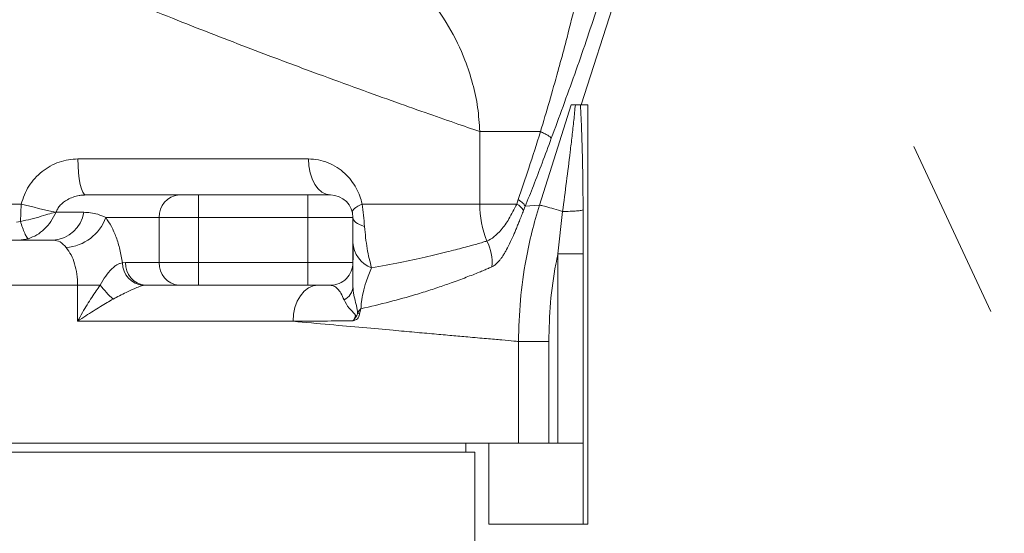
# Model space of a CAD drawing. Header units: millimetres. Extents: x 176 to 9387, y -11044 to -3322.
# Tile 69 of 256: x 3346 to 3564, y -6033 to -5919. Entities that reach past the tile are written whole.
import ezdxf

# ---------------------------------------------------------------- set-up
doc = ezdxf.new("R2010")
doc.units = ezdxf.units.MM
doc.header["$LTSCALE"] = 0.3175
doc.linetypes.add('CENTER', pattern=[50.8, 31.75, -6.35, 6.35, -6.35])
for name, color, linetype, lineweight in [('1轮廓实线层', 7, 'Continuous', 18), ('7标注层', 4, 'Continuous', 13), ('cen', 2, 'CENTER', 18), ('sub', 1, 'Continuous', 18)]:
    doc.layers.add(name, color=color, linetype=linetype, lineweight=lineweight)
doc.styles.add('标准汉字', font='gbenor.shx', dxfattribs={"bigfont": 'gbcbig.shx'})
doc.dimstyles.new('M1：15', dxfattribs={"dimscale": 15, "dimtxt": 3.5, "dimasz": 2.5, "dimexe": 2, "dimexo": 0, "dimgap": 0.5, "dimtad": 1, "dimdec": 4, "dimdsep": 46, "dimtxsty": '标准汉字', "dimcen": 5, "dimdle": 5, "dimclrd": 1, "dimclre": 1, "dimclrt": 256, "dimadec": 4, "dimazin": 2, "dimtfac": 1, "dimtdec": 4, "dimtmove": 0, "dimatfit": 3, "dimfxl": 1, "dimtolj": 1, "dimarcsym": 0})
doc.dimstyles.new('M1：18.5', dxfattribs={"dimscale": 18.5, "dimtxt": 3.5, "dimasz": 2.5, "dimexe": 2, "dimexo": 0, "dimgap": 1.5, "dimtad": 1, "dimdec": 4, "dimdsep": 46, "dimtxsty": '标准汉字', "dimcen": 5, "dimdle": 5, "dimclrd": 1, "dimclre": 1, "dimclrt": 256, "dimadec": 4, "dimazin": 2, "dimtfac": 1, "dimtdec": 4, "dimtmove": 2, "dimatfit": 3, "dimfxl": 1, "dimfrac": 2, "dimtolj": 1, "dimarcsym": 0})

# ---------------------------------------------------------------- blocks, each defined once
blk = doc.blocks.new('*D2')
at = {"layer": '7标注层', "color": 1, "lineweight": -2, "ltscale": 20, "transparency": 16777216}
for p, q in [((3286.97, -5986.44), (3286.97, -4719.59)), ((3441.97, -4913.95), (3441.97, -4719.59)), ((3333.22, -4756.59), (3395.72, -4756.59))]:
    blk.add_line(p, q, dxfattribs=at)
at = {"layer": '7标注层', "color": 1, "transparency": 16777216}
for points in [[(3333.22, -4748.88), (3333.22, -4764.3), (3286.97, -4756.59)], [(3395.72, -4764.3), (3395.72, -4748.88), (3441.97, -4756.59)]]:
    blk.add_solid(points, dxfattribs=at)
at = {"layer": 'Defpoints', "color": 0, "transparency": 16777216}
for p in [(3441.97, -4756.59), (3441.97, -4913.95), (3286.97, -5986.44)]:
    blk.add_point(p, dxfattribs=at)
at = {"layer": '7标注层', "transparency": 16777216, "insert": (3364.47, -4696.46), "char_height": 64.75, "attachment_point": 5, "style": '标准汉字'}
blk.add_mtext('\\A1;155', dxfattribs=at)
blk = doc.blocks.new('*D12')
at = {"layer": '7标注层', "color": 1, "lineweight": -2, "ltscale": 20, "transparency": 16777216}
for p, q in [((4726.49, -5727.95), (4726.49, -7291.43)), ((3286.97, -6214.54), (3286.97, -7291.43)), ((3333.22, -7254.43), (4680.24, -7254.43))]:
    blk.add_line(p, q, dxfattribs=at)
at = {"layer": '7标注层', "color": 1, "transparency": 16777216}
for points in [[(3333.22, -7246.72), (3333.22, -7262.14), (3286.97, -7254.43)], [(4680.24, -7262.14), (4680.24, -7246.72), (4726.49, -7254.43)]]:
    blk.add_solid(points, dxfattribs=at)
at = {"layer": 'Defpoints', "color": 0, "transparency": 16777216}
for p in [(4726.49, -5727.95), (3286.97, -6214.54), (4726.49, -7254.43)]:
    blk.add_point(p, dxfattribs=at)
at = {"layer": '7标注层', "transparency": 16777216, "insert": (4006.73, -7194.31), "char_height": 64.75, "attachment_point": 5, "style": '标准汉字'}
blk.add_mtext('\\A1;1439.5', dxfattribs=at)
blk = doc.blocks.new('*D16')
at = {"layer": '7标注层', "color": 1, "lineweight": -2, "ltscale": 20, "transparency": 16777216}
for p, q in [((3647.35, -5879.25), (4917.05, -5879.25)), ((4880.05, -5925.5), (4880.05, -6141.7)), ((3452.97, -6187.95), (4917.05, -6187.95))]:
    blk.add_line(p, q, dxfattribs=at)
at = {"layer": '7标注层', "color": 1, "transparency": 16777216}
for points in [[(4887.76, -5925.5), (4872.34, -5925.5), (4880.05, -5879.25)], [(4872.34, -6141.7), (4887.76, -6141.7), (4880.05, -6187.95)]]:
    blk.add_solid(points, dxfattribs=at)
at = {"layer": 'Defpoints', "color": 0, "transparency": 16777216}
for p in [(3647.35, -5879.25), (3452.97, -6187.95), (4880.05, -6187.95)]:
    blk.add_point(p, dxfattribs=at)
at = {"layer": '7标注层', "transparency": 16777216, "insert": (4819.92, -6033.6), "char_height": 64.75, "attachment_point": 5, "rotation": 90, "style": '标准汉字'}
blk.add_mtext('\\A1;308.7', dxfattribs=at)
blk = doc.blocks.new('*D17')
at = {"layer": '7标注层', "color": 1, "lineweight": -2, "ltscale": 20, "transparency": 16777216}
for p, q in [((3448.1, -5472.93), (5061.69, -5472.93)), ((5024.69, -6141.7), (5024.69, -5519.18)), ((3445.47, -6187.95), (5061.69, -6187.95))]:
    blk.add_line(p, q, dxfattribs=at)
at = {"layer": '7标注层', "color": 1, "transparency": 16777216}
for points in [[(5032.39, -5519.18), (5016.98, -5519.18), (5024.69, -5472.93)], [(5016.98, -6141.7), (5032.39, -6141.7), (5024.69, -6187.95)]]:
    blk.add_solid(points, dxfattribs=at)
at = {"layer": 'Defpoints', "color": 0, "transparency": 16777216}
for p in [(3448.1, -5472.93), (5024.69, -5472.93), (3445.47, -6187.95)]:
    blk.add_point(p, dxfattribs=at)
at = {"layer": '7标注层', "transparency": 16777216, "insert": (4964.56, -5830.44), "char_height": 64.75, "attachment_point": 5, "rotation": 90, "style": '标准汉字'}
blk.add_mtext('\\A1;715', dxfattribs=at)
blk = doc.blocks.new('*D18')
at = {"layer": '7标注层', "color": 1, "lineweight": -2, "ltscale": 20, "transparency": 16777216}
for p, q in [((2681.17, -5073.7), (5179.35, -5073.7)), ((5142.35, -5119.95), (5142.35, -6141.7)), ((3445.47, -6187.95), (5179.35, -6187.95))]:
    blk.add_line(p, q, dxfattribs=at)
at = {"layer": '7标注层', "color": 1, "transparency": 16777216}
for points in [[(5150.06, -5119.95), (5134.64, -5119.95), (5142.35, -5073.7)], [(5134.64, -6141.7), (5150.06, -6141.7), (5142.35, -6187.95)]]:
    blk.add_solid(points, dxfattribs=at)
at = {"layer": 'Defpoints', "color": 0, "transparency": 16777216}
for p in [(2681.17, -5073.7), (3445.47, -6187.95), (5142.35, -6187.95)]:
    blk.add_point(p, dxfattribs=at)
at = {"layer": '7标注层', "transparency": 16777216, "insert": (5082.22, -5630.83), "char_height": 64.75, "attachment_point": 5, "rotation": 90, "style": '标准汉字'}
blk.add_mtext('\\A1;1114.3', dxfattribs=at)
blk = doc.blocks.new('*D19')
at = {"layer": '7标注层', "color": 1, "lineweight": -2, "ltscale": 20, "transparency": 16777216}
for p, q in [((3441.97, -4443.43), (5323.68, -4443.43)), ((5286.68, -4489.68), (5286.68, -6141.7)), ((3441.97, -6187.95), (5323.68, -6187.95))]:
    blk.add_line(p, q, dxfattribs=at)
at = {"layer": '7标注层', "color": 1, "transparency": 16777216}
for points in [[(5294.39, -4489.68), (5278.97, -4489.68), (5286.68, -4443.43)], [(5278.97, -6141.7), (5294.39, -6141.7), (5286.68, -6187.95)]]:
    blk.add_solid(points, dxfattribs=at)
at = {"layer": 'Defpoints', "color": 0, "transparency": 16777216}
for p in [(3441.97, -4443.43), (3441.97, -6187.95), (5286.68, -6187.95)]:
    blk.add_point(p, dxfattribs=at)
at = {"layer": '7标注层', "transparency": 16777216, "insert": (5226.56, -5315.69), "char_height": 64.75, "attachment_point": 5, "rotation": 90, "style": '标准汉字'}
blk.add_mtext('\\A1;1744.5', dxfattribs=at)
blk = doc.blocks.new('*D21')
at = {"layer": '7标注层', "color": 1, "lineweight": -2, "ltscale": 20, "transparency": 16777216}
blk.add_arc((3441.97, -5727.95), 200.14, 305.7511, 79.2489, dxfattribs=at)
at = {"layer": '7标注层', "color": 1, "transparency": 16777216}
for points in [[(3479.89, -5525.1), (3478.72, -5537.55), (3441.97, -5527.81)], [(3555.75, -5884.99), (3562.07, -5895.77), (3526.55, -5909.34)]]:
    blk.add_solid(points, dxfattribs=at)
at = {"layer": 'Defpoints', "color": 0, "transparency": 16777216}
for p in [(3441.97, -5024.09), (3441.97, -5727.95), (3636.72, -5774.11), (3441.97, -5849.53), (3701.46, -6284.43)]:
    blk.add_point(p, dxfattribs=at)
at = {"layer": '7标注层', "transparency": 16777216, "insert": (3641.7, -5606.25), "char_height": 52.5, "attachment_point": 5, "rotation": 301.3558, "style": '标准汉字'}
blk.add_mtext('\\A1;155%%d', dxfattribs=at)

msp = doc.modelspace()

# ---------------------------------------------------------------- linework, layer by layer
at = {"layer": '1轮廓实线层', "ltscale": 20}
for p, q in [((3470.52032, -5937.96779), (3520.71178, -5781.81655)), ((3470.33439, -5937.95327), (3471.96951, -5937.95327)), ((3471.96951, -6030.95328), (3471.96951, -5937.95327)), ((3448.06468, -5959.95327), (3448.06468, -5943.90063)), ((3448.06468, -5943.90063), (3461.51903, -5943.90063)), ((3359.0417, -5949.95328), (3410.09994, -5949.95328)), ((3381.41288, -5957.95328), (3360.76922, -5957.95328)), ((3385.74301, -5962.95328), (3385.74301, -5957.95328)), ((3385.74301, -5957.95328), (3409.96951, -5957.95328)), ((3409.96951, -5957.95328), (3409.96951, -5962.95328)), ((3330.96951, -5959.95327), (3346.51475, -5959.95327)), ((3346.51475, -5959.95327), (3346.31026, -5963.79733)), ((3422.01577, -5959.95327), (3448.06468, -5959.95327)), ((3456.24804, -5959.95327), (3448.06468, -5959.95327)), ((3456.59469, -5958.96372), (3456.24804, -5959.95327)), ((3458.13411, -5960.44917), (3461.2806, -5960.21337)), ((3354.21258, -5961.79944), (3360.35868, -5961.79944)), ((3457.75141, -5961.40031), (3458.13432, -5960.44924)), ((3465.36073, -5970.99149), (3466.40974, -5961.61879)), ((3470.95681, -5961.27928), (3470.9868, -5970.99149)), ((3345.45804, -5963.95328), (3346.31026, -5963.79733)), ((3377.08276, -5962.95328), (3365.22338, -5962.95328)), ((3385.74301, -5962.95328), (3377.08276, -5962.95328)), ((3377.08276, -5972.95329), (3377.08276, -5962.95328)), ((3409.96951, -5962.95328), (3385.74301, -5962.95328)), ((3385.74301, -5972.95329), (3385.74301, -5962.95328)), ((3419.96951, -5962.95328), (3409.96951, -5962.95328)), ((3409.96951, -5972.95329), (3409.96951, -5962.95328)), ((3419.96951, -5962.95328), (3419.96951, -5972.95329)), ((3346.44735, -5967.88665), (3348.0848, -5967.64145)), ((3465.36073, -5970.99149), (3470.9868, -5970.99149)), ((3465.36073, -6012.95328), (3465.36073, -5970.99149)), ((3470.9868, -5970.99149), (3470.9868, -6030.95328)), ((3368.92154, -5973.02998), (3369.62662, -5972.95329)), ((3369.62662, -5972.95329), (3377.08276, -5972.95329)), ((3385.74301, -5972.95329), (3377.08276, -5972.95329)), ((3385.74301, -5977.95328), (3385.74301, -5972.95329)), ((3409.96951, -5972.95329), (3385.74301, -5972.95329)), ((3419.96951, -5972.95329), (3409.96951, -5972.95329)), ((3409.96951, -5977.95328), (3409.96951, -5972.95329)), ((3419.96951, -5973.3092), (3419.96951, -5978.23447)), ((3358.98827, -5977.95328), (3334.22226, -5977.95328)), ((3358.98827, -5985.95328), (3358.98827, -5977.95328)), ((3358.98827, -5977.95328), (3363.99231, -5977.95328)), ((3373.51365, -5978.00047), (3373.95675, -5977.95328)), ((3381.41288, -5977.95328), (3373.95675, -5977.95328)), ((3409.96951, -5977.95328), (3385.74301, -5977.95328)), ((3421.45537, -5984.28776), (3421.72177, -5983.19079)), ((3406.70069, -5985.95328), (3358.98827, -5985.95328)), ((3456.64437, -6012.95328), (3456.64437, -5990.4235)), ((3463.3464, -5990.4235), (3456.64437, -5990.4235)), ((3463.3464, -5990.4235), (3463.3464, -6012.95328)), ((3456.64437, -6012.95328), (3334.22226, -6012.95328)), ((3444.96952, -6014.95328), (3444.96952, -6012.95328)), ((3450.07109, -6012.95328), (3450.07109, -6030.95328)), ((3463.3464, -6012.95328), (3456.64437, -6012.95328)), ((3465.36073, -6012.95328), (3463.3464, -6012.95328)), ((3465.36073, -6012.95328), (3470.94756, -6012.95328)), ((3470.94756, -6030.95328), (3470.94756, -6012.95328)), ((3127.59171, -6014.95328), (3446.96951, -6014.95328)), ((3446.96951, -6157.73461), (3446.96951, -6014.95328)), ((3450.07109, -6030.95328), (3470.94756, -6030.95328)), ((3470.9868, -6030.95328), (3470.94756, -6030.95328)), ((3471.96951, -6030.95328), (3470.9868, -6030.95328))]:
    msp.add_line(p, q, dxfattribs=at)
at = {"layer": '1轮廓实线层', "lineweight": 0, "ltscale": 20}
for points in [[(3461.28061, -5960.21337), (3464.8789, -5948.77474), (3468.28189, -5937.95327)], [(3359.0417, -5949.95328), (3359.0749, -5951.514), (3359.1732, -5953.01474), (3359.33283, -5954.39784), (3359.54768, -5955.61014), (3359.80946, -5956.60504), (3360.10813, -5957.34432), (3360.4322, -5957.79956), (3360.76922, -5957.95328)], [(3410.09994, -5949.95328), (3410.19352, -5951.514), (3410.47062, -5953.01474), (3410.92062, -5954.39784), (3411.52621, -5955.61014), (3412.26412, -5956.60504), (3413.10601, -5957.34432), (3414.01951, -5957.79956), (3414.96952, -5957.95328)], [(3419.83455, -5961.79944), (3419.83375, -5961.61361), (3419.91487, -5961.41031), (3420.07705, -5961.19168), (3420.31862, -5960.96001), (3420.63699, -5960.71775), (3421.02886, -5960.46744), (3421.49007, -5960.21172), (3422.01577, -5959.95327)], [(3419.96951, -5962.95328), (3420.01199, -5963.23356), (3420.13898, -5963.51085), (3420.34913, -5963.78222), (3420.64021, -5964.04479), (3421.00914, -5964.29577), (3421.45198, -5964.53249), (3421.96403, -5964.75245), (3422.53987, -5964.95328)], [(3412.26959, -5977.95328), (3411.18315, -5978.107), (3410.13846, -5978.56225), (3409.17568, -5979.30152), (3408.33179, -5980.29643), (3407.63922, -5981.50871), (3407.1246, -5982.89181), (3406.8077, -5984.39256), (3406.70069, -5985.95328)]]:
    msp.add_lwpolyline(points, dxfattribs=at)
for centre, radius, start, end in [((3381.77373, -5962.64079), 4.70137, 94.4019472, 183.811191), ((3414.96951, -5962.95328), 5, 0, 90), ((3389.28013, -5798.60897), 166.91573, 255.1547397, 257.8722936), ((3469.94196, -5959.98072), 21.8773, 179.9281275, 201.9923276), ((3454.0164, -5963.77624), 4.42665, 32.4614626, 59.7259508), ((3353.21488, -5960.74301), 7.22149, 273.1959155, 351.5880671), ((3355.61557, -5959.41693), 10.23796, 274.7359047, 339.7928529), ((3426.38971, -5968.12589), 6.429, 182.9977733, 249.1691706), ((3440.00483, -5972.99892), 10.79084, 355.382389, 26.5634215), ((3373.9192, -5973.01928), 4.99768, 180.1227239, 265.3454261), ((3374.3176, -5973.26577), 4.70138, 176.1889103, 265.5979516), ((3381.77374, -5973.26577), 4.70138, 176.1889103, 265.5979516), ((3414.96951, -5972.95328), 5, 270, 0.0000035), ((3383.66259, -5962.61282), 24.94494, 217.9499563, 227.588644), ((3416.44703, -5978.0381), 3.52795, 296.212753, 356.8092961), ((3423.66633, -5980.0139), 4.8119, 236.3842462, 242.6464536)]:
    msp.add_arc(centre, radius, start, end, dxfattribs=at)
at = {"layer": '1轮廓实线层', "ltscale": 20}
for points, knots in [([(3448.06468, -5943.90063), (3446.2647, -5943.27946), (3442.64476, -5942.03022), (3436.03164, -5939.71745), (3428.5854, -5937.07916), (3420.26162, -5934.08217), (3411.13049, -5930.73556), (3402.10225, -5927.35928), (3393.42223, -5924.04646), (3385.26023, -5920.87371), (3376.72978, -5917.49126), (3367.9334, -5913.92655), (3358.89814, -5910.17842), (3349.73552, -5906.27918), (3340.38204, -5902.19946), (3334.13674, -5899.37283), (3330.96951, -5897.93933)], [0, 0, 0, 0, 9.791596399, 19.691921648, 29.70869701, 39.778678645, 50.018819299, 60.435713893, 68.22688966, 76.156726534, 84.227496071, 92.441327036, 100.60998709, 108.96637682, 117.283458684, 125.841486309, 125.841486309, 125.841486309, 125.841486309]), ([(3448.06468, -5943.90063), (3447.94865, -5942.11761), (3447.71543, -5938.53389), (3446.57019, -5933.23254), (3444.56818, -5927.15161), (3441.3375, -5920.39513), (3438.04916, -5915.84559), (3436.38181, -5913.53875)], [0, 0, 0, 0, 5.346660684, 10.746353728, 16.212256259, 24.563087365, 33.15272131, 33.15272131, 33.15272131, 33.15272131]), ([(3469.40028, -5914.97099), (3468.73731, -5917.66099), (3467.60989, -5922.23548), (3466.27397, -5927.24477), (3465.60288, -5929.70821), (3465.42745, -5930.3477), (3465.38059, -5930.51846), (3465.36677, -5930.56864), (3464.13477, -5935.0471), (3462.82611, -5939.47656), (3461.51903, -5943.90063)], [0, 0, 0, 0, 8.254145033, 14.036604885, 15.528607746, 15.921280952, 16.029035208, 16.060758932, 16.077696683, 29.988361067, 29.988361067, 29.988361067, 29.988361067]), ([(3474.06734, -5916.4711), (3473.25842, -5918.94174), (3471.64426, -5923.8718), (3469.09734, -5931.1482), (3466.50976, -5938.30024), (3464.76995, -5943.0344), (3463.9029, -5945.39371)], [0, 0, 0, 0, 7.72441925, 15.413739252, 23.061683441, 30.659590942, 30.659590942, 30.659590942, 30.659590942]), ([(3466.40938, -5961.61867), (3466.6965, -5959.41559), (3467.2712, -5955.00577), (3467.96696, -5949.42717), (3468.50383, -5944.89301), (3468.90334, -5941.37861), (3469.12064, -5939.09712), (3469.22959, -5937.95327)], [0, 0, 0, 0, 6.587676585, 13.186268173, 16.731340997, 20.273189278, 23.834349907, 23.834349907, 23.834349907, 23.834349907]), ([(3468.28189, -5937.95327), (3468.45194, -5937.95327), (3468.66949, -5937.95327), (3469.12921, -5937.95327), (3469.22959, -5937.95327)], [0, 0, 0, 0, 0.740775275, 0.9476989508, 0.9476989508, 0.9476989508, 0.9476989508]), ([(3469.22959, -5937.95327), (3469.59984, -5937.95327), (3470.11483, -5937.95327), (3470.28622, -5937.95327), (3470.33439, -5937.95327)], [0, 0, 0, 0, 0.794277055, 1.104801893, 1.104801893, 1.104801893, 1.104801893]), ([(3470.33439, -5937.95327), (3470.39301, -5938.90273), (3470.51083, -5940.81136), (3470.63884, -5944.02685), (3470.77644, -5948.51581), (3470.89164, -5954.33941), (3470.93505, -5958.96105), (3470.95683, -5961.27927)], [0, 0, 0, 0, 3.05606637, 6.143428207, 9.831406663, 16.562849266, 23.337536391, 23.337536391, 23.337536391, 23.337536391]), ([(3461.51903, -5943.90063), (3460.66421, -5946.61184), (3459.06415, -5951.6867), (3457.37938, -5956.65138), (3456.59469, -5958.96372)], [0, 0, 0, 0, 8.466974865, 15.848517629, 15.848517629, 15.848517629, 15.848517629]), ([(3463.9029, -5945.39371), (3463.824, -5945.29945), (3463.6641, -5945.10844), (3463.1303, -5944.73782), (3462.4196, -5944.32896), (3461.81661, -5944.04216), (3461.51903, -5943.90063)], [0, 0, 0, 0, 0.700525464, 1.419512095, 2.138502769, 2.839033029, 2.839033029, 2.839033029, 2.839033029]), ([(3463.90241, -5945.39354), (3463.22781, -5947.22113), (3461.92632, -5950.74701), (3460.00513, -5955.77464), (3458.74048, -5958.93423), (3458.13411, -5960.44917)], [0, 0, 0, 0, 5.789086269, 11.16858358, 16.123802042, 16.123802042, 16.123802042, 16.123802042]), ([(3346.51475, -5959.95327), (3346.71625, -5959.26567), (3347.12162, -5957.88235), (3348.15862, -5955.96391), (3349.48237, -5954.22054), (3351.08488, -5952.71803), (3352.90395, -5951.50126), (3354.87929, -5950.61794), (3356.94437, -5950.05792), (3358.34592, -5949.988), (3359.0417, -5949.95328)], [0, 0, 0, 0, 2.135645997, 4.296468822, 6.47763003, 8.670503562, 10.862368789, 13.039995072, 15.193460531, 17.316441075, 17.316441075, 17.316441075, 17.316441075]), ([(3410.09994, -5949.95328), (3410.84108, -5949.99493), (3412.33385, -5950.07882), (3414.46966, -5950.73823), (3416.4462, -5951.75329), (3418.17395, -5953.09483), (3419.60246, -5954.65962), (3420.70748, -5956.3621), (3421.52796, -5958.11775), (3421.85777, -5959.35876), (3422.01577, -5959.95327)], [0, 0, 0, 0, 2.386119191, 4.805996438, 7.191864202, 9.469221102, 11.581602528, 13.507049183, 15.257754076, 16.867676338, 16.867676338, 16.867676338, 16.867676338]), ([(3360.76922, -5957.95328), (3360.41279, -5957.96599), (3359.9271, -5957.98331), (3358.53159, -5958.20026), (3356.87647, -5958.76777), (3355.3496, -5959.94156), (3354.56093, -5960.95885), (3354.32463, -5961.52906), (3354.21258, -5961.79944)], [0, 0, 0, 0, 1.073431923, 1.462738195, 4.275726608, 6.287064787, 7.25489489, 8.127650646, 8.127650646, 8.127650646, 8.127650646]), ([(3381.41288, -5957.95328), (3381.65502, -5957.95328), (3382.14782, -5957.95328), (3383.21689, -5957.95328), (3384.44093, -5957.95328), (3385.31403, -5957.95328), (3385.74301, -5957.95328)], [0, 0, 0, 0, 1.063776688, 2.165068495, 3.266363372, 4.330128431, 4.330128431, 4.330128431, 4.330128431]), ([(3409.96951, -5957.95328), (3410.5985, -5957.95328), (3411.56607, -5957.95328), (3412.73014, -5957.95328), (3413.53118, -5957.95328), (3414.17648, -5957.95328), (3414.79997, -5957.95328), (3414.90272, -5957.95328), (3414.96952, -5957.95328)], [0, 0, 0, 0, 1.197284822, 1.841799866, 2.499998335, 3.158196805, 3.802716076, 5.000002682, 5.000002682, 5.000002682, 5.000002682]), ([(3422.53987, -5964.95328), (3422.47005, -5964.12039), (3422.33161, -5962.46903), (3422.12044, -5960.78696), (3422.01577, -5959.95327)], [0, 0, 0, 0, 2.53618517, 5.028473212, 5.028473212, 5.028473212, 5.028473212]), ([(3456.24804, -5959.95327), (3455.68361, -5961.09909), (3454.57303, -5963.3536), (3452.83559, -5965.69814), (3451.1666, -5967.3882), (3450.17918, -5967.90164), (3449.65659, -5968.17338)], [0, 0, 0, 0, 2.814938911, 5.538641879, 8.008775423, 10.785850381, 10.785850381, 10.785850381, 10.785850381]), ([(3456.59469, -5958.96372), (3456.97625, -5959.23355), (3457.74623, -5959.77806), (3458.0042, -5960.22419), (3458.13434, -5960.44924)], [0, 0, 0, 0, 1.083123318, 2.185707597, 2.185707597, 2.185707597, 2.185707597]), ([(3456.64435, -5990.42424), (3456.72427, -5987.36696), (3456.88412, -5981.2524), (3458.0499, -5973.15451), (3459.5332, -5966.13606), (3460.69792, -5962.19032), (3461.28139, -5960.21369)], [0, 0, 0, 0, 9.174911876, 18.349854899, 24.515547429, 30.704831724, 30.704831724, 30.704831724, 30.704831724]), ([(3466.40956, -5961.61875), (3466.11207, -5961.52715), (3465.09202, -5961.21307), (3463.47198, -5960.73881), (3461.90188, -5960.31638), (3461.48822, -5960.24792), (3461.28139, -5960.21369)], [0, 0, 0, 0, 0.642175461, 2.201938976, 3.761710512, 5.321482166, 5.321482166, 5.321482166, 5.321482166]), ([(3346.31026, -5963.79733), (3347.09683, -5963.64872), (3348.69081, -5963.34757), (3350.92964, -5962.66446), (3352.87863, -5962.06483), (3353.77785, -5961.88593), (3354.21258, -5961.79944)], [0, 0, 0, 0, 2.067475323, 4.189748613, 6.24195429, 8.162630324, 8.162630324, 8.162630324, 8.162630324]), ([(3348.0848, -5967.64145), (3348.7088, -5967.39674), (3349.96544, -5966.90391), (3351.67097, -5965.54593), (3353.17015, -5963.82413), (3353.86007, -5962.48411), (3354.21258, -5961.79944)], [0, 0, 0, 0, 2.089866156, 4.208709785, 6.434796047, 8.760514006, 8.760514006, 8.760514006, 8.760514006]), ([(3360.35868, -5961.79944), (3360.85941, -5961.81922), (3361.9065, -5961.86059), (3363.50714, -5962.195), (3364.62887, -5962.69061), (3365.22338, -5962.95328)], [0, 0, 0, 0, 1.523549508, 3.185950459, 5.06051843, 5.06051843, 5.06051843, 5.06051843]), ([(3450.76065, -5973.86764), (3450.86098, -5973.81698), (3451.071, -5973.71095), (3451.38481, -5973.4952), (3451.70208, -5973.23493), (3452.03097, -5972.91899), (3452.3916, -5972.51852), (3452.78323, -5972.01896), (3453.19837, -5971.41835), (3453.60463, -5970.76097), (3454.16903, -5969.75996), (3454.86218, -5968.37067), (3455.5479, -5966.83039), (3456.07141, -5965.58981), (3456.4473, -5964.67631), (3456.86818, -5963.63293), (3457.30097, -5962.54374), (3457.6098, -5961.75977), (3457.75141, -5961.40031)], [0, 0, 0, 0, 0.613935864, 1.285033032, 1.919391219, 2.558080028, 3.305044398, 4.141762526, 4.982247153, 5.887690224, 6.681614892, 8.526874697, 10.261191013, 11.01787245, 11.830173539, 12.624406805, 13.650681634, 14.519661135, 14.519661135, 14.519661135, 14.519661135]), ([(3466.40938, -5961.61867), (3466.97841, -5961.60725), (3468.11648, -5961.58441), (3469.54792, -5961.50334), (3470.60415, -5961.39873), (3470.83927, -5961.31909), (3470.95683, -5961.27927)], [0, 0, 0, 0, 1.143733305, 2.287468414, 3.431200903, 4.574936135, 4.574936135, 4.574936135, 4.574936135]), ([(3346.31026, -5963.79733), (3346.46348, -5964.27814), (3346.77804, -5965.26525), (3347.2794, -5966.481), (3347.74441, -5967.35862), (3347.97331, -5967.54881), (3348.0848, -5967.64145)], [0, 0, 0, 0, 1.045169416, 2.145748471, 3.246324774, 4.291492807, 4.291492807, 4.291492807, 4.291492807]), ([(3365.22338, -5962.95328), (3365.65326, -5963.58578), (3366.51277, -5964.85042), (3367.55909, -5967.28661), (3368.40592, -5970.0102), (3368.74978, -5972.02407), (3368.92154, -5973.02998)], [0, 0, 0, 0, 2.719845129, 5.438153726, 8.152265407, 10.860897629, 10.860897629, 10.860897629, 10.860897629]), ([(3424.1035, -5974.13465), (3423.91722, -5973.4485), (3423.55837, -5972.12667), (3423.11932, -5969.83785), (3422.76762, -5967.4696), (3422.61465, -5965.77943), (3422.53987, -5964.95328)], [0, 0, 0, 0, 2.511856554, 4.8389615, 7.135846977, 9.332033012, 9.332033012, 9.332033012, 9.332033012]), ([(3356.46084, -5969.61994), (3356.02988, -5969.13662), (3355.17006, -5968.17236), (3354.13416, -5968.02618), (3353.61748, -5967.95328)], [0, 0, 0, 0, 1.758043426, 3.507450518, 3.507450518, 3.507450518, 3.507450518]), ([(3449.65659, -5968.17338), (3449.36164, -5968.25832), (3448.62803, -5968.46958), (3447.45555, -5968.80752), (3446.02546, -5969.20364), (3444.46304, -5969.62782), (3442.67325, -5970.09719), (3439.91337, -5970.79581), (3435.92899, -5971.74297), (3430.42094, -5972.94532), (3426.24606, -5973.73129), (3424.1035, -5974.13465)], [0, 0, 0, 0, 1.205085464, 2.997303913, 4.575762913, 6.558475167, 8.604438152, 10.71433445, 15.61961437, 20.795561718, 26.252310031, 26.252310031, 26.252310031, 26.252310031]), ([(3358.98827, -5977.95328), (3358.95583, -5977.13724), (3358.89063, -5975.49701), (3358.36916, -5973.20342), (3357.57717, -5971.14021), (3356.83775, -5970.13324), (3356.46084, -5969.61994)], [0, 0, 0, 0, 2.204229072, 4.430463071, 6.624845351, 8.906437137, 8.906437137, 8.906437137, 8.906437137]), ([(3420.03385, -5969.28226), (3420.0147, -5970.19163), (3419.98618, -5971.54594), (3419.97259, -5973.88398), (3419.96914, -5975.46182), (3419.96975, -5976.54807), (3419.96996, -5976.91185)], [0, 0, 0, 0, 3.44368147, 5.128662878, 6.79240104, 7.630133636, 7.630133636, 7.630133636, 7.630133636]), ([(3465.36073, -5970.99149), (3465.20755, -5971.75316), (3464.48822, -5975.33), (3463.57548, -5981.80396), (3463.42276, -5987.5504), (3463.3464, -5990.4235)], [0, 0, 0, 0, 2.333939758, 10.960324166, 19.585941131, 19.585941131, 19.585941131, 19.585941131]), ([(3368.92154, -5973.02998), (3368.75193, -5973.04765), (3368.41521, -5973.08272), (3367.80887, -5973.3523), (3367.16275, -5973.78019), (3366.25528, -5974.57874), (3365.09851, -5975.96092), (3364.37795, -5977.25872), (3363.99232, -5977.95328)], [0, 0, 0, 0, 0.839591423, 1.66690174, 2.494134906, 3.339086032, 5.151184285, 7.237608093, 7.237608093, 7.237608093, 7.237608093]), ([(3421.72177, -5983.19079), (3423.87061, -5982.68418), (3428.13049, -5981.67988), (3432.58036, -5980.41516), (3435.52257, -5979.51825), (3437.15863, -5978.99968), (3438.73957, -5978.48038), (3440.26542, -5977.96141), (3441.84488, -5977.40589), (3443.45172, -5976.8201), (3445.06073, -5976.21149), (3446.54278, -5975.63121), (3447.85171, -5975.1035), (3448.97841, -5974.63356), (3449.92584, -5974.23699), (3450.49578, -5973.98482), (3450.76065, -5973.86764)], [0, 0, 0, 0, 5.456806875, 10.817629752, 12.48304552, 14.139152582, 15.786010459, 17.423673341, 19.052168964, 21.031131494, 22.953127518, 24.818320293, 26.568081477, 28.05288076, 29.387871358, 30.546902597, 30.546902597, 30.546902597, 30.546902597]), ([(3424.1035, -5974.13465), (3423.68317, -5975.07841), (3423.00853, -5976.59323), (3422.26087, -5979.27562), (3421.86286, -5981.38855), (3421.76371, -5982.65503), (3421.72177, -5983.19079)], [0, 0, 0, 0, 4.138372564, 6.642400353, 8.253006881, 9.433866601, 9.433866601, 9.433866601, 9.433866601]), ([(3363.99231, -5977.95328), (3363.68892, -5978.37131), (3363.04166, -5979.26316), (3362.07273, -5980.71354), (3361.0655, -5982.3128), (3360.0186, -5984.0753), (3359.34552, -5985.30212), (3358.98827, -5985.95328)], [0, 0, 0, 0, 1.547589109, 3.301724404, 5.193086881, 7.188091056, 9.444792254, 9.444792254, 9.444792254, 9.444792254]), ([(3366.83851, -5981.03021), (3367.79573, -5980.53262), (3369.36781, -5979.71541), (3371.37625, -5978.78991), (3372.70423, -5978.22406), (3373.25449, -5978.07206), (3373.51365, -5978.00047)], [0, 0, 0, 0, 2.900601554, 4.763792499, 6.129477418, 7.345284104, 7.345284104, 7.345284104, 7.345284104]), ([(3385.74301, -5977.95328), (3385.31403, -5977.95328), (3384.44093, -5977.95328), (3383.21689, -5977.95328), (3382.14782, -5977.95328), (3381.65502, -5977.95328), (3381.41288, -5977.95328)], [0, 0, 0, 0, 1.063765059, 2.165059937, 3.266351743, 4.330128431, 4.330128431, 4.330128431, 4.330128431]), ([(3414.96952, -5977.95328), (3414.90272, -5977.95328), (3414.79997, -5977.95328), (3414.17648, -5977.95328), (3413.53118, -5977.95328), (3412.73014, -5977.95328), (3411.56607, -5977.95328), (3410.5985, -5977.95328), (3409.96951, -5977.95328)], [0, 0, 0, 0, 1.197286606, 1.841805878, 2.500004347, 3.158202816, 3.80271786, 5.000002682, 5.000002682, 5.000002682, 5.000002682]), ([(3414.9695, -5977.95328), (3415.23585, -5977.99104), (3415.7686, -5978.06658), (3416.5558, -5978.68256), (3417.31853, -5979.61531), (3417.77865, -5980.67912), (3418.00534, -5981.20324)], [0, 0, 0, 0, 1.200176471, 2.400636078, 3.588283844, 4.741642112, 4.741642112, 4.741642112, 4.741642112]), ([(3419.97953, -5978.64577), (3419.97936, -5978.64562), (3419.96936, -5978.63678), (3419.95313, -5978.63294), (3419.93716, -5978.62917)], [0, 0, 0, 0, 0.00076200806, 0.04665660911, 0.04665660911, 0.04665660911, 0.04665660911]), ([(3421.00237, -5984.02109), (3420.98155, -5983.82791), (3420.93038, -5983.35308), (3420.77206, -5982.60628), (3420.4941, -5981.50732), (3420.10057, -5980.02144), (3420.01593, -5978.86743), (3419.96951, -5978.23447)], [0, 0, 0, 0, 0.539977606, 1.327223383, 2.173587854, 3.855067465, 5.897729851, 5.897729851, 5.897729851, 5.897729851]), ([(3358.98827, -5985.95328), (3359.58918, -5985.54718), (3360.71815, -5984.78421), (3362.4076, -5983.694), (3363.97856, -5982.71365), (3365.44419, -5981.82886), (3366.39285, -5981.28547), (3366.83851, -5981.03021)], [0, 0, 0, 0, 2.250537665, 4.228173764, 6.073035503, 7.767689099, 9.269151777, 9.269151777, 9.269151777, 9.269151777]), ([(3418.00534, -5981.20324), (3418.32675, -5981.82312), (3418.71187, -5982.56586), (3419.4203, -5983.33624), (3419.72903, -5983.65309), (3420.03593, -5983.9595), (3420.27652, -5984.21228), (3420.42507, -5984.43099), (3420.48394, -5984.56759), (3420.50806, -5984.67734), (3420.51552, -5984.76262), (3420.50991, -5984.84478), (3420.48841, -5984.95521), (3420.43331, -5985.10765), (3420.26006, -5985.43417), (3420.09616, -5985.67113), (3419.97285, -5985.84941)], [0, 0, 0, 0, 2.429798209, 2.911423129, 3.387356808, 3.849211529, 4.277477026, 4.45549822, 4.59750417, 4.654889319, 4.714465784, 4.782459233, 4.823403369, 4.944575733, 5.119061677, 5.64910944, 5.64910944, 5.64910944, 5.64910944]), ([(3419.97285, -5985.84941), (3420.21662, -5985.54597), (3420.54596, -5985.13603), (3420.91503, -5984.50727), (3420.97357, -5984.18144), (3421.00237, -5984.02109)], [0, 0, 0, 0, 1.264344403, 1.708127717, 2.138110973, 2.138110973, 2.138110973, 2.138110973]), ([(3421.00237, -5984.02109), (3421.10863, -5983.87515), (3421.32495, -5983.57803), (3421.58795, -5983.32137), (3421.72177, -5983.19079)], [0, 0, 0, 0, 0.541542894, 1.102510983, 1.102510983, 1.102510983, 1.102510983]), ([(3406.70069, -5985.95328), (3409.01472, -5985.93514), (3413.64266, -5985.89885), (3417.86282, -5985.86589), (3419.97285, -5985.84941)], [0, 0, 0, 0, 6.636442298, 13.272565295, 13.272565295, 13.272565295, 13.272565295]), ([(3456.64437, -5990.4235), (3456.30007, -5990.39302), (3455.2888, -5990.30351), (3453.03871, -5990.10446), (3449.64439, -5989.80389), (3445.86329, -5989.46823), (3441.92388, -5989.1174), (3438.00184, -5988.76755), (3433.67137, -5988.38058), (3428.47625, -5987.9154), (3422.25026, -5987.35623), (3414.87777, -5986.69245), (3409.44083, -5986.20098), (3406.70069, -5985.95328)], [0, 0, 0, 0, 2.71589782, 7.977030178, 13.256362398, 18.554069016, 22.455989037, 26.386900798, 30.346864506, 34.335943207, 39.520452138, 44.789548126, 50.143342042, 50.143342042, 50.143342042, 50.143342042]), ([(3419.97285, -5985.84941), (3420.16648, -5985.79801), (3420.50202, -5985.70894), (3420.95973, -5985.42367), (3421.18305, -5985.07288), (3421.30435, -5984.79679), (3421.38035, -5984.59867), (3421.4271, -5984.40492), (3421.45537, -5984.28776)], [0, 0, 0, 0, 0.727504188, 1.260707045, 1.798808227, 1.853958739, 2.044645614, 2.33625986, 2.33625986, 2.33625986, 2.33625986])]:
    msp.add_open_spline(points, degree=3, knots=knots, dxfattribs=at)
msp.add_open_spline([(3353.61748, -5967.95328), (3350.00105, -5967.95328), (3342.7682, -5967.95328), (3335.23941, -5967.95328), (3331.47501, -5967.95328)], degree=3, dxfattribs=at)
at = {"layer": 'cen', "ltscale": 20}
msp.add_line((3441.96951, -5727.95328), (3701.45712, -6284.42626), dxfattribs=at)
at = {"layer": 'sub', "color": 4, "ltscale": 20}
msp.add_arc((3441.96951, -5727.95328), 1284.52218, 295, 180, dxfattribs=at)
msp.add_open_spline([(3647.35052, -5879.25018), (3659.31556, -5901.65635), (3684.20682, -5948.26862), (3697.00773, -6030.73186), (3690.58745, -6119.70003), (3661.26673, -6211.61675), (3609.01329, -6300.97986), (3534.13032, -6382.70816), (3438.24843, -6451.68414), (3324.0762, -6503.40011), (3202.36542, -6531.5165), (3119.93005, -6536.91611), (3081.32366, -6539.44488)], degree=3, knots=[0, 0, 0, 0, 76.304046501, 158.737819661, 247.859235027, 344.037972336, 447.491829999, 558.316640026, 676.509645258, 801.987385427, 934.599334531, 1051.409440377, 1051.409440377, 1051.409440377, 1051.409440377], dxfattribs=at)

# ---------------------------------------------------------------- dimensions: what is measured, and where the dimension line sits
at = {"layer": '7标注层', "ltscale": 20}
for base, p1, p2, angle, picture, middle in [((5286.68227, -6187.95328), (3441.96951, -4443.4311), (3441.96951, -6187.95328), 270, '*D19', (5226.55727, -5315.69219)), ((5142.34767, -6187.95328), (2681.17459, -5073.69702), (3445.4695, -6187.95328), 270, '*D18', (5082.22267, -5630.82515)), ((5024.68578, -5472.93467), (3445.4695, -6187.95328), (3448.10297, -5472.93467), 90, '*D17', (4964.56078, -5830.44397)), ((4880.04829, -6187.95328), (3647.35052, -5879.25018), (3452.9695, -6187.95328), 270, '*D16', (4819.92329, -6033.60173))]:
    dim = msp.add_linear_dim(base=base, p1=p1, p2=p2, angle=angle, dimstyle='M1：18.5', override={"dimdec": 1, "dimsah": 1, "dimtzin": 8}, dxfattribs=at)
    dim.commit()
    dim.dimension.update_dxf_attribs({"geometry": picture, "text_midpoint": middle})
for base, p1, p2, override, picture, middle in [((3441.96951, -4756.58693), (3286.96951, -5986.43803), (3441.96951, -4913.95328), {"dimsah": 1, "dimtzin": 8}, '*D2', (3364.46951, -4696.46193)), ((4726.49169, -7254.43289), (3286.96951, -6214.53809), (4726.49169, -5727.95328), {"dimdec": 1, "dimsah": 1, "dimtzin": 8}, '*D12', (4006.7306, -7194.30789))]:
    dim = msp.add_linear_dim(base=base, p1=p1, p2=p2, dimstyle='M1：18.5', override=override, dxfattribs=at)
    dim.commit()
    dim.dimension.update_dxf_attribs({"geometry": picture, "text_midpoint": middle})
dim = msp.add_angular_dim_2l(base=(3636.71742, -5774.10938), line1=((3441.96951, -5727.95328), (3701.45712, -6284.42626)), line2=((3441.96951, -5849.52563), (3441.96951, -5024.08871)), dimstyle='M1：15', override={"dimtad": 1, "dimtih": 0, "dimtoh": 0, "dimsah": 1, "dimtzin": 8}, dxfattribs=at)
dim.commit()
dim.dimension.update_dxf_attribs({"geometry": '*D21', "text_midpoint": (3612.88186, -5623.80865), "dimtype": 162})

doc.saveas('drawing.dxf')
